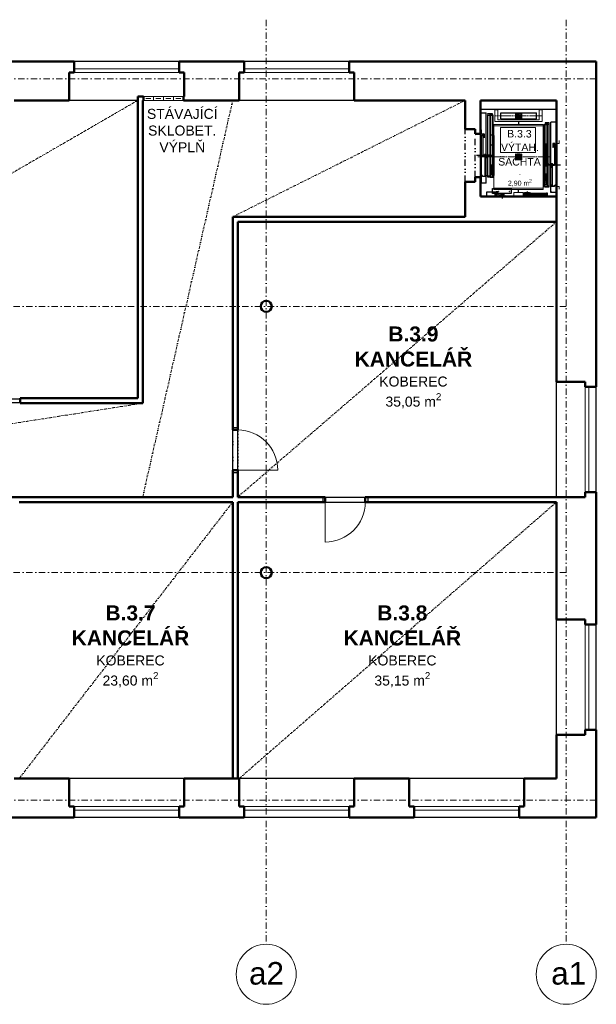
# Model space of a CAD drawing. Header units: millimetres. Extents: x 887082 to 1346431, y -219716 to -98064.
# Tile 27 of 37: x 1161399 to 1172929, y -180008 to -160332. Entities that reach past the tile are written whole.
import ezdxf

# ---------------------------------------------------------------- set-up
doc = ezdxf.new("R2010")
doc.units = ezdxf.units.MM
doc.header["$LTSCALE"] = 10
for name, pattern in [('ACAD_ISO04W100', [30, 24, -3, 0, -3]), ('AXES', [2, 1.25, -0.25, 0.25, -0.25]), ('CHAIN', [0.3543, 0.2362, -0.0295, 0.0591, -0.0295]), ('DASHDOT', [25.4, 12.7, -6.35, 0, -6.35]), ('DIVIDE', [31.75, 12.7, -6.35, 0, -6.35, 0, -6.35]), ('DIVIDE2', [15.875, 6.35, -3.175, 0, -3.175, 0, -3.175]), ('DOT', [6.35, 0, -6.35]), ('STŘEDOVÁ', [50.8, 31.75, -6.35, 6.35, -6.35]), ('STŘEDOVÁX2', [101.6, 63.5, -12.7, 12.7, -12.7]), ('ČÁRKOVANÁ2', [9.525, 6.35, -3.175]), ('ČÁRKOVANÁX2', [38.1, 25.4, -12.7])]:
    doc.linetypes.add(name, pattern=pattern)
for name, color, linetype in [('2', 7, 'Continuous'), ('3', 7, 'Continuous'), ('4', 10, 'Continuous'), ('CKSTENY_NADROVINOU', 7, 'DIVIDE'), ('CKSTENY_PODROVINOU', 7, 'Continuous'), ('NEVID', 6, 'ČÁRKOVANÁ2'), ('NEVID3', 6, 'ČÁRKOVANÁX2'), ('OBRYSY', 7, 'Continuous'), ('Osy', 2, 'ACAD_ISO04W100'), ('OSY2', 2, 'STŘEDOVÁ'), ('OSY3', 2, 'STŘEDOVÁX2'), ('TENKE', 8, 'Continuous'), ('TENKÉ', 8, 'Continuous'), ('TEXT2', 6, 'Continuous'), ('TEXT5', 3, 'Continuous'), ('ZAXE', 6, 'Continuous')]:
    doc.layers.add(name, color=color, linetype=linetype)
for name, color, linetype, lineweight in [('CKDVERE_', 7, 'Continuous', 15), ('CKDVERE_PRAH', 7, 'Continuous', 25), ('CKDVERE_ZARUBNE_LISOVANE', 7, 'Continuous', 25), ('CKOKNA', 1, 'Continuous', 9), ('CKSTENY_OSY', 1, 'DASHDOT', 15), ('CKSTENY_REZ', 6, 'Continuous', 50), ('CKTEXTY_STREDNI', 6, 'Continuous', 50), ('S-GRID-IDEN', 7, 'Continuous', 9), ('TP_podhledy', 1, 'DIVIDE2', 15)]:
    doc.layers.add(name, color=color, linetype=linetype, lineweight=lineweight)
doc.layers.add('CKDVERE_DORAZ', color=7, linetype='DOT', lineweight=25, plot=False)
doc.layers.add('TP_skryté_1', color=21, linetype='Continuous', lineweight=50, plot=False)
doc.styles.add('Arial_1', font='arial.ttf', dxfattribs={"height": 450})
doc.styles.add('TOP_ARIAL_CE', font='arial.ttf', dxfattribs={"height": 100})

msp = doc.modelspace()

# ---------------------------------------------------------------- linework, layer by layer
at = {"color": 252, "lineweight": 5}
for p, q in [((1172134, -162126), (1170614, -162126)), ((1170614, -162126), (1170614, -163866)), ((1172134, -163866), (1172134, -162126)), ((1172184, -162805), (1172134, -162805)), ((1172184, -162805), (1172184, -162749)), ((1172184, -163665), (1172134, -163665)), ((1172184, -163665), (1172184, -163721)), ((1170614, -163866), (1172134, -163866))]:
    msp.add_line(p, q, dxfattribs=at)
at = {"layer": '2', "color": 252}
for p, q in [((1170730, -163045), (1170730, -163045)), ((1172019, -163235), (1172019, -163235))]:
    msp.add_line(p, q, dxfattribs=at)
at = {"layer": '3', "color": 252}
for p, q in [((1170610, -162628), (1170610, -162643)), ((1170611, -162628), (1170611, -162643)), ((1170624, -162625), (1170612, -162625)), ((1170624, -162627), (1170612, -162627)), ((1170612, -162644), (1170651, -162644)), ((1170612, -162645), (1170651, -162645)), ((1170625, -162535), (1170625, -162624)), ((1170625, -162535), (1170626, -162535)), ((1170625, -162645), (1170625, -163445)), ((1170626, -162535), (1170626, -162624)), ((1170647, -162618), (1170647, -162639)), ((1170648, -162622), (1170647, -162622)), ((1170648, -162627), (1170647, -162627)), ((1170648, -162634), (1170647, -162634)), ((1170648, -162639), (1170647, -162639)), ((1170648, -162618), (1170648, -162639)), ((1170650, -162615), (1170682, -162615)), ((1170650, -162616), (1170661, -162616)), ((1170652, -162621), (1170653, -162621)), ((1170652, -162643), (1170652, -162621)), ((1170652, -162626), (1170653, -162626)), ((1170653, -162621), (1170653, -162643)), ((1170657, -162620), (1170657, -163049)), ((1170659, -162620), (1170659, -163049)), ((1170661, -162616), (1170677, -162616)), ((1170677, -162618), (1170661, -162618)), ((1170667, -162616), (1170667, -162615)), ((1170670, -162618), (1170670, -162616)), ((1170672, -162616), (1170672, -162615)), ((1170682, -162616), (1170677, -162616)), ((1170677, -162618), (1170677, -162616)), ((1170684, -162618), (1170684, -162695)), ((1170684, -162690), (1170686, -162690)), ((1170684, -162695), (1170686, -162695)), ((1170686, -162618), (1170686, -162695)), ((1172123, -162725), (1172123, -162814)), ((1172124, -162725), (1172123, -162725)), ((1172124, -162725), (1172124, -162814)), ((1172063, -162808), (1172063, -162885)), ((1172064, -162880), (1172063, -162880)), ((1172064, -162885), (1172063, -162885)), ((1172064, -162808), (1172064, -162885)), ((1172098, -162805), (1172066, -162805)), ((1172066, -162806), (1172071, -162806)), ((1172088, -162806), (1172071, -162806)), ((1172071, -162808), (1172071, -162806)), ((1172071, -162808), (1172088, -162808)), ((1172077, -162806), (1172077, -162805)), ((1172078, -162808), (1172078, -162806)), ((1172082, -162806), (1172082, -162805)), ((1172098, -162806), (1172088, -162806)), ((1172090, -162810), (1172090, -163239)), ((1172091, -162810), (1172091, -163239)), ((1172096, -162811), (1172095, -162811)), ((1172095, -162811), (1172095, -162833)), ((1172096, -162816), (1172095, -162816)), ((1172096, -162833), (1172096, -162811)), ((1172136, -162834), (1172098, -162834)), ((1172136, -162835), (1172098, -162835)), ((1172100, -162808), (1172100, -162829)), ((1172100, -162812), (1172102, -162812)), ((1172100, -162817), (1172102, -162817)), ((1172100, -162824), (1172102, -162824)), ((1172100, -162829), (1172102, -162829)), ((1172102, -162808), (1172102, -162829)), ((1172124, -162835), (1172124, -163635)), ((1172125, -162815), (1172136, -162815)), ((1172125, -162817), (1172136, -162817)), ((1172138, -162818), (1172138, -162833)), ((1172139, -162818), (1172139, -162833)), ((1170661, -163051), (1170693, -163051)), ((1170661, -163053), (1170693, -163053)), ((1170675, -163051), (1170675, -163053)), ((1170680, -163051), (1170680, -163053)), ((1170691, -163026), (1170691, -163046)), ((1170692, -163030), (1170691, -163030)), ((1170692, -163035), (1170691, -163035)), ((1170692, -163041), (1170691, -163041)), ((1170692, -163046), (1170691, -163046)), ((1170692, -163026), (1170692, -163046)), ((1170694, -163022), (1170726, -163022)), ((1170694, -163024), (1170704, -163024)), ((1170697, -163029), (1170695, -163029)), ((1170695, -163049), (1170695, -163029)), ((1170697, -163049), (1170697, -163029)), ((1170701, -163027), (1170701, -163457)), ((1170702, -163027), (1170702, -163457)), ((1170704, -163024), (1170721, -163024)), ((1170721, -163025), (1170704, -163025)), ((1170711, -163024), (1170711, -163022)), ((1170714, -163025), (1170714, -163024)), ((1170716, -163024), (1170716, -163022)), ((1170726, -163024), (1170721, -163024)), ((1170721, -163025), (1170721, -163024)), ((1170728, -163026), (1170728, -163102)), ((1170728, -163097), (1170730, -163097)), ((1170728, -163102), (1170730, -163102)), ((1170730, -163026), (1170730, -163102)), ((1172019, -163216), (1172019, -163292)), ((1172020, -163287), (1172019, -163287)), ((1172020, -163292), (1172019, -163292)), ((1172020, -163216), (1172020, -163292)), ((1172054, -163212), (1172022, -163212)), ((1172022, -163214), (1172028, -163214)), ((1172044, -163214), (1172028, -163214)), ((1172028, -163215), (1172028, -163214)), ((1172028, -163215), (1172044, -163215)), ((1172033, -163214), (1172033, -163212)), ((1172035, -163215), (1172035, -163214)), ((1172038, -163214), (1172038, -163212)), ((1172054, -163214), (1172044, -163214)), ((1172046, -163217), (1172046, -163647)), ((1172048, -163217), (1172048, -163647)), ((1172052, -163219), (1172053, -163219)), ((1172052, -163239), (1172052, -163219)), ((1172053, -163239), (1172053, -163219)), ((1172088, -163241), (1172055, -163241)), ((1172088, -163243), (1172055, -163243)), ((1172056, -163216), (1172056, -163236)), ((1172056, -163220), (1172058, -163220)), ((1172056, -163225), (1172058, -163225)), ((1172056, -163231), (1172058, -163231)), ((1172056, -163236), (1172058, -163236)), ((1172058, -163216), (1172058, -163236)), ((1172068, -163241), (1172068, -163243)), ((1172073, -163241), (1172073, -163243)), ((1170610, -163448), (1170610, -163463)), ((1170611, -163448), (1170611, -163463)), ((1170649, -163445), (1170612, -163445)), ((1170649, -163447), (1170612, -163447)), ((1170612, -163464), (1170624, -163464)), ((1170612, -163465), (1170624, -163465)), ((1170625, -163467), (1170625, -163593)), ((1170626, -163467), (1170626, -163593)), ((1170650, -163463), (1170650, -163448)), ((1170651, -163463), (1170651, -163448)), ((1170727, -163464), (1170653, -163464)), ((1170727, -163466), (1170653, -163466)), ((1170704, -163459), (1170726, -163459)), ((1170704, -163460), (1170726, -163460)), ((1170719, -163479), (1170720, -163478)), ((1170719, -163479), (1170724, -163484)), ((1170720, -163478), (1170725, -163483)), ((1170728, -163457), (1170728, -163436)), ((1170728, -163436), (1170730, -163436)), ((1170728, -163443), (1170730, -163443)), ((1170729, -163481), (1170729, -163467)), ((1170730, -163436), (1170730, -163457)), ((1170730, -163481), (1170730, -163467)), ((1170627, -163594), (1170727, -163594)), ((1170627, -163595), (1170727, -163595)), ((1170724, -163576), (1170719, -163581)), ((1170719, -163581), (1170720, -163582)), ((1170725, -163577), (1170720, -163582)), ((1170729, -163593), (1170729, -163579)), ((1170730, -163593), (1170730, -163579)), ((1172019, -163626), (1172019, -163647)), ((1172020, -163626), (1172019, -163626)), ((1172020, -163633), (1172019, -163633)), ((1172019, -163671), (1172019, -163657)), ((1172020, -163647), (1172020, -163626)), ((1172020, -163671), (1172020, -163657)), ((1172021, -163654), (1172096, -163654)), ((1172021, -163656), (1172096, -163656)), ((1172044, -163649), (1172022, -163649)), ((1172044, -163650), (1172022, -163650)), ((1172029, -163668), (1172024, -163673)), ((1172029, -163669), (1172025, -163674)), ((1172029, -163669), (1172029, -163668)), ((1172097, -163653), (1172097, -163638)), ((1172098, -163653), (1172098, -163638)), ((1172100, -163635), (1172136, -163635)), ((1172100, -163637), (1172136, -163637)), ((1172123, -163657), (1172123, -163783)), ((1172124, -163657), (1172124, -163783)), ((1172136, -163654), (1172125, -163654)), ((1172136, -163655), (1172125, -163655)), ((1172138, -163638), (1172138, -163653)), ((1172139, -163638), (1172139, -163653)), ((1172019, -163783), (1172019, -163769)), ((1172020, -163783), (1172020, -163769)), ((1172121, -163784), (1172021, -163784)), ((1172121, -163785), (1172021, -163785)), ((1172024, -163767), (1172029, -163772)), ((1172025, -163766), (1172029, -163771)), ((1172029, -163771), (1172029, -163772))]:
    msp.add_line(p, q, dxfattribs=at)
for centre, radius, start, end in [((1170612, -162628), 2.5, 90, 180), ((1170612, -162643), 2.5, 180, 270), ((1170612, -162628), 1.3, 90, 180), ((1170612, -162643), 1.3, 180, 270), ((1170624, -162624), 2.5, 270, 0), ((1170624, -162624), 1.3, 270, 0), ((1170650, -162618), 3.5, 90, 180), ((1170650, -162618), 2, 90, 180), ((1170651, -162643), 2.5, 270, 0), ((1170651, -162643), 1.3, 270, 0), ((1170661, -162620), 3.5, 90, 180), ((1170661, -162620), 2, 90, 180), ((1170682, -162618), 3.5, 0, 90), ((1170682, -162618), 2, 0, 90), ((1172066, -162808), 3.5, 90, 180), ((1172066, -162808), 2, 90, 180), ((1172088, -162810), 3.5, 0, 90), ((1172088, -162810), 2, 0, 90), ((1172098, -162833), 2.5, 180, 270), ((1172098, -162833), 1.3, 180, 270), ((1172098, -162808), 3.5, 0, 90), ((1172098, -162808), 2, 0, 90), ((1172125, -162814), 2.5, 180, 270), ((1172125, -162814), 1.3, 180, 270), ((1172136, -162818), 2.5, 0, 90), ((1172136, -162818), 1.3, 0, 90), ((1172136, -162833), 2.5, 270, 0), ((1172136, -162833), 1.3, 270, 0), ((1170661, -163049), 3.5, 180, 270), ((1170661, -163049), 2, 180, 270), ((1170694, -163026), 3.5, 90, 180), ((1170694, -163026), 2, 90, 180), ((1170693, -163049), 3.5, 270, 0), ((1170693, -163049), 2, 270, 0), ((1170704, -163027), 3.5, 90, 180), ((1170704, -163027), 2, 90, 180), ((1170726, -163026), 3.5, 0, 90), ((1170726, -163026), 2, 0, 90), ((1172022, -163216), 3.5, 90, 180), ((1172022, -163216), 2, 90, 180), ((1172044, -163217), 3.5, 0, 90), ((1172044, -163217), 2, 0, 90), ((1172055, -163239), 3.5, 180, 270), ((1172055, -163239), 2, 180, 270), ((1172054, -163216), 3.5, 0, 90), ((1172054, -163216), 2, 0, 90), ((1172088, -163239), 3.5, 270, 0), ((1172088, -163239), 2, 270, 0), ((1170612, -163448), 2.5, 90, 180), ((1170612, -163463), 2.5, 180, 270), ((1170612, -163448), 1.3, 90, 180), ((1170612, -163463), 1.3, 180, 270), ((1170624, -163467), 2.5, 0, 90), ((1170624, -163467), 1.3, 0, 90), ((1170649, -163448), 2.5, 0, 90), ((1170649, -163448), 1.3, 0, 90), ((1170653, -163463), 2.5, 180, 270), ((1170653, -163463), 1.3, 180, 270), ((1170704, -163457), 3.5, 180, 270), ((1170704, -163457), 2, 180, 270), ((1170710, -163467), 8.67, 129.6158, 162.0638), ((1170710, -163467), 8.67, 17.9362, 50.3066), ((1170726, -163481), 3.5, 225, 0), ((1170726, -163481), 2.3, 225, 0), ((1170726, -163457), 3.5, 270, 0), ((1170726, -163457), 2, 270, 0), ((1170727, -163467), 2.5, 0, 90), ((1170727, -163467), 1.3, 0, 90), ((1170627, -163593), 2.5, 180, 270), ((1170627, -163593), 1.3, 180, 270), ((1170726, -163579), 3.5, 0, 135), ((1170726, -163579), 2.3, 0, 135), ((1170727, -163593), 2.5, 270, 0), ((1170727, -163593), 1.3, 270, 0), ((1172022, -163647), 3.5, 180, 270), ((1172021, -163657), 2.5, 90, 180), ((1172022, -163671), 3.5, 180, 315), ((1172022, -163647), 2, 180, 270), ((1172021, -163657), 1.3, 90, 180), ((1172022, -163671), 2.3, 180, 315), ((1172039, -163657), 8.67, 129.6934, 162.0638), ((1172044, -163647), 3.5, 270, 0), ((1172044, -163647), 2, 270, 0), ((1172039, -163657), 8.67, 17.9362, 50.3842), ((1172096, -163653), 2.5, 270, 0), ((1172096, -163653), 1.3, 270, 0), ((1172100, -163638), 2.5, 90, 180), ((1172100, -163638), 1.3, 90, 180), ((1172125, -163657), 2.5, 90, 180), ((1172125, -163657), 1.3, 90, 180), ((1172136, -163638), 2.5, 0, 90), ((1172136, -163638), 1.3, 0, 90), ((1172136, -163653), 2.5, 270, 0), ((1172136, -163653), 1.3, 270, 0), ((1172022, -163769), 3.5, 45, 180), ((1172021, -163783), 2.5, 180, 270), ((1172022, -163769), 2.3, 45, 180), ((1172021, -163783), 1.3, 180, 270), ((1172121, -163783), 2.5, 270, 0), ((1172121, -163783), 1.3, 270, 0)]:
    msp.add_arc(centre, radius, start, end, dxfattribs=at)
at = {"layer": '4', "color": 252}
for p, q in [((1170625, -162190), (1170730, -162190)), ((1170625, -162535), (1170625, -162190)), ((1170730, -163579), (1170730, -162190)), ((1172124, -162380), (1172019, -162380)), ((1172019, -163769), (1172019, -162380)), ((1172124, -162725), (1172124, -162380))]:
    msp.add_line(p, q, dxfattribs=at)
at = {"layer": 'CKDVERE_', "color": 252}
for p, q in [((1165759, -169331), (1166559, -169331)), ((1167509, -169971), (1167509, -170771))]:
    msp.add_line(p, q, dxfattribs=at)
for centre, start, end in [((1165759, -169331), 0, 90), ((1167509, -169971), 270, 0)]:
    msp.add_arc(centre, 800, start, end, dxfattribs=at)
at = {"layer": 'CKDVERE_DORAZ', "color": 252}
for p, q in [((1165759, -169381), (1165759, -168481)), ((1167459, -169971), (1168359, -169971))]:
    msp.add_line(p, q, dxfattribs=at)
at = {"layer": 'CKDVERE_PRAH', "color": 252}
for p, q in [((1165659, -169331), (1165659, -168531)), ((1165759, -169331), (1165759, -168531)), ((1167509, -169871), (1168309, -169871)), ((1167509, -169971), (1168309, -169971))]:
    msp.add_line(p, q, dxfattribs=at)
at = {"layer": 'CKDVERE_ZARUBNE_LISOVANE', "color": 252}
for p, q in [((1165659, -168531), (1165659, -168481)), ((1165659, -168481), (1165759, -168481)), ((1165759, -168531), (1165659, -168531)), ((1165759, -168481), (1165759, -168531)), ((1165759, -169331), (1165659, -169331)), ((1165659, -169331), (1165659, -169381)), ((1165659, -169381), (1165759, -169381)), ((1165759, -169381), (1165759, -169331)), ((1167509, -169871), (1167459, -169871)), ((1167459, -169871), (1167459, -169971)), ((1167459, -169971), (1167509, -169971)), ((1167509, -169971), (1167509, -169871)), ((1168309, -169971), (1168309, -169871)), ((1168309, -169871), (1168359, -169871)), ((1168359, -169971), (1168309, -169971)), ((1168359, -169871), (1168359, -169971))]:
    msp.add_line(p, q, dxfattribs=at)
at = {"layer": 'CKOKNA', "color": 252}
for p, q in [((1164589, -161311), (1162489, -161311)), ((1167989, -161311), (1165889, -161311)), ((1164589, -161386), (1162489, -161386)), ((1167989, -161386), (1165889, -161386)), ((1163924, -161906), (1164024, -161906)), ((1164124, -161906), (1164224, -161906)), ((1164324, -161906), (1164424, -161906)), ((1164524, -161906), (1164624, -161906)), ((1172704, -169771), (1172704, -167671)), ((1172779, -169771), (1172779, -167671)), ((1172704, -174521), (1172704, -172421)), ((1172779, -174521), (1172779, -172421)), ((1164589, -176056), (1162489, -176056)), ((1167989, -176056), (1165889, -176056)), ((1171389, -176056), (1169289, -176056)), ((1164589, -176131), (1162489, -176131)), ((1167989, -176131), (1165889, -176131)), ((1171389, -176131), (1169289, -176131))]:
    msp.add_line(p, q, dxfattribs=at)
for points in [[(1163874, -161946), (1164074, -161946), (1164074, -161866), (1163874, -161866)], [(1164074, -161946), (1164274, -161946), (1164274, -161866), (1164074, -161866)], [(1164274, -161946), (1164474, -161946), (1164474, -161866), (1164274, -161866)], [(1164474, -161946), (1164674, -161946), (1164674, -161866), (1164474, -161866)]]:
    msp.add_lwpolyline(points, close=True, dxfattribs=at)
at = {"layer": 'CKSTENY_NADROVINOU', "color": 252}
for p, q in [((1170304, -163571), (1170304, -162521)), ((1170504, -163476), (1170504, -162616)), ((1165659, -169331), (1165659, -168531)), ((1165759, -169331), (1165759, -168531)), ((1167509, -169871), (1168309, -169871)), ((1167509, -169971), (1168309, -169971))]:
    msp.add_line(p, q, dxfattribs=at)
at = {"layer": 'CKSTENY_OSY', "color": 252, "lineweight": 5}
for p, q in [((1166329, -160332), (1166329, -178808)), ((1172329, -160332), (1172329, -178808)), ((1172929, -161511), (1143062, -161511)), ((1172329, -166061), (1143062, -166061)), ((1172329, -171381), (1143062, -171381)), ((1172929, -175931), (1143062, -175931))]:
    msp.add_line(p, q, dxfattribs=at)
at = {"layer": 'CKSTENY_PODROVINOU', "color": 252}
for p, q in [((1164589, -161166), (1162489, -161166)), ((1167989, -161166), (1165889, -161166)), ((1163759, -161946), (1162389, -161946)), ((1168089, -161946), (1165789, -161946)), ((1172134, -162126), (1170614, -162126)), ((1170614, -163476), (1170614, -162616)), ((1172134, -169871), (1172134, -167571)), ((1172924, -169771), (1172924, -167671)), ((1159509, -167909), (1161409, -167909)), ((1159509, -167984), (1161409, -167984)), ((1172134, -174621), (1172134, -172321)), ((1172924, -174521), (1172924, -172421)), ((1164689, -175496), (1162389, -175496)), ((1168089, -175496), (1165789, -175496)), ((1171489, -175496), (1169189, -175496)), ((1164589, -176276), (1162489, -176276)), ((1167989, -176276), (1165889, -176276)), ((1171389, -176276), (1169289, -176276))]:
    msp.add_line(p, q, dxfattribs=at)
at = {"layer": 'CKSTENY_REZ', "color": 252}
for p, q in [((1162489, -161166), (1161189, -161166)), ((1162489, -161386), (1162489, -161166)), ((1165889, -161166), (1164589, -161166)), ((1164589, -161386), (1164589, -161166)), ((1165889, -161386), (1165889, -161166)), ((1172924, -161166), (1167989, -161166)), ((1167989, -161386), (1167989, -161166)), ((1172924, -167671), (1172924, -161166)), ((1162389, -161946), (1162389, -161386)), ((1162389, -161386), (1162489, -161386)), ((1164689, -161386), (1164589, -161386)), ((1164689, -161866), (1164689, -161386)), ((1165789, -161946), (1165789, -161386)), ((1165789, -161386), (1165889, -161386)), ((1168089, -161386), (1167989, -161386)), ((1168089, -161946), (1168089, -161386)), ((1163759, -167896), (1163759, -161866)), ((1163759, -161866), (1163874, -161866)), ((1163874, -161946), (1163874, -161866)), ((1164674, -161866), (1164689, -161866)), ((1164674, -161866), (1164674, -161946)), ((1162389, -161946), (1161289, -161946)), ((1163859, -167996), (1163859, -161946)), ((1163874, -161946), (1163859, -161946)), ((1165789, -161946), (1164674, -161946)), ((1170304, -161946), (1168089, -161946)), ((1170304, -161946), (1170304, -162521)), ((1170614, -162616), (1170614, -161946)), ((1170614, -161946), (1172134, -161946)), ((1172134, -163866), (1172134, -161946)), ((1170304, -162521), (1170504, -162521)), ((1170504, -162521), (1170504, -162616)), ((1170504, -162616), (1170614, -162616)), ((1170504, -163476), (1170614, -163476)), ((1170504, -163571), (1170504, -163476)), ((1170614, -163476), (1170614, -163866)), ((1170304, -163571), (1170504, -163571)), ((1170304, -163571), (1170304, -164271)), ((1170614, -163866), (1172134, -163866)), ((1172134, -163866), (1172134, -167571)), ((1170304, -164271), (1165659, -164271)), ((1165659, -168531), (1165659, -164271)), ((1170304, -164371), (1165759, -164371)), ((1165759, -168531), (1165759, -164371)), ((1170304, -164371), (1172134, -164371)), ((1172134, -167571), (1172704, -167571)), ((1172704, -167571), (1172704, -167671)), ((1172704, -167671), (1172924, -167671)), ((1163759, -167896), (1161409, -167896)), ((1161409, -167896), (1161409, -167996)), ((1163859, -167996), (1161409, -167996)), ((1165759, -168531), (1165659, -168531)), ((1165659, -169871), (1165659, -169331)), ((1165759, -169331), (1165659, -169331)), ((1165759, -169871), (1165759, -169331)), ((1172704, -169771), (1172924, -169771)), ((1172704, -169871), (1172704, -169771)), ((1172924, -172421), (1172924, -169771)), ((1165659, -169871), (1159539, -169871)), ((1161389, -169971), (1165659, -169971)), ((1165659, -175496), (1165659, -169971)), ((1167509, -169871), (1165759, -169871)), ((1165759, -175496), (1165759, -169971)), ((1167509, -169971), (1165759, -169971)), ((1167509, -169971), (1167509, -169871)), ((1168309, -169971), (1168309, -169871)), ((1172134, -169871), (1168309, -169871)), ((1172134, -169971), (1168309, -169971)), ((1172134, -169871), (1172704, -169871)), ((1172134, -169971), (1172134, -172321)), ((1172134, -172321), (1172704, -172321)), ((1172704, -172321), (1172704, -172421)), ((1172704, -172421), (1172924, -172421)), ((1172704, -174521), (1172924, -174521)), ((1172704, -174621), (1172704, -174521)), ((1172924, -176276), (1172924, -174521)), ((1172134, -174621), (1172704, -174621)), ((1172134, -174621), (1172134, -175496)), ((1161289, -175496), (1162389, -175496)), ((1162389, -175496), (1162389, -176056)), ((1164689, -175496), (1165789, -175496)), ((1164689, -175496), (1164689, -176056)), ((1165789, -175496), (1165789, -176056)), ((1168089, -175496), (1169189, -175496)), ((1168089, -175496), (1168089, -176056)), ((1169189, -175496), (1169189, -176056)), ((1171489, -175496), (1172134, -175496)), ((1171489, -175496), (1171489, -176056)), ((1162389, -176056), (1162489, -176056)), ((1162489, -176056), (1162489, -176276)), ((1164589, -176056), (1164589, -176276)), ((1164689, -176056), (1164589, -176056)), ((1165789, -176056), (1165889, -176056)), ((1165889, -176056), (1165889, -176276)), ((1167989, -176056), (1167989, -176276)), ((1168089, -176056), (1167989, -176056)), ((1169189, -176056), (1169289, -176056)), ((1169289, -176056), (1169289, -176276)), ((1171389, -176056), (1171389, -176276)), ((1171489, -176056), (1171389, -176056)), ((1162489, -176276), (1161189, -176276)), ((1165889, -176276), (1164589, -176276)), ((1169289, -176276), (1167989, -176276)), ((1172924, -176276), (1171389, -176276))]:
    msp.add_line(p, q, dxfattribs=at)
for centre in [(1166329, -166061), (1166329, -171381)]:
    msp.add_circle(centre, 110, dxfattribs=at)
at = {"layer": 'NEVID', "color": 252}
for p, q in [((1170761, -162228), (1170761, -162206)), ((1170761, -162206), (1170800, -162206)), ((1170800, -162206), (1170800, -162230)), ((1170805, -162228), (1170805, -162206)), ((1170805, -162206), (1170844, -162206)), ((1170844, -162206), (1170844, -162230)), ((1171943, -162396), (1171904, -162396)), ((1171904, -162396), (1171904, -162420)), ((1171943, -162418), (1171943, -162396)), ((1171987, -162396), (1171948, -162396)), ((1171948, -162396), (1171948, -162420)), ((1171987, -162418), (1171987, -162396)), ((1170904, -163866), (1170904, -163811)), ((1170904, -163811), (1170984, -163811)), ((1170904, -163866), (1170984, -163866)), ((1170924, -163766), (1170964, -163766)), ((1170924, -163776), (1170924, -163766)), ((1170924, -163776), (1170964, -163776)), ((1170929, -163811), (1170929, -163776)), ((1170959, -163811), (1170959, -163776)), ((1170964, -163776), (1170964, -163766)), ((1170984, -163866), (1170984, -163811))]:
    msp.add_line(p, q, dxfattribs=at)
at = {"layer": 'NEVID3', "color": 252}
for p, q in [((1170916, -163776), (1170736, -163776)), ((1170736, -163776), (1170736, -163866)), ((1170916, -163866), (1170736, -163866)), ((1170916, -163776), (1170916, -163866))]:
    msp.add_line(p, q, dxfattribs=at)
at = {"layer": 'OBRYSY', "color": 252, "lineweight": 5}
for p, q in [((1170899, -162366), (1170899, -162126)), ((1170959, -162336), (1170959, -162126)), ((1171789, -162336), (1171789, -162126)), ((1171849, -162366), (1171849, -162126)), ((1172134, -162636), (1172134, -162126)), ((1170899, -162136), (1170959, -162136)), ((1171789, -162136), (1171849, -162136)), ((1170879, -162450), (1170879, -162425)), ((1170879, -162425), (1170879, -163725)), ((1171869, -162425), (1170879, -162425)), ((1171869, -162450), (1170879, -162450)), ((1170899, -162366), (1171849, -162366)), ((1170959, -162336), (1171789, -162336)), ((1171869, -162450), (1171869, -162425)), ((1171869, -163700), (1171869, -162450)), ((1172134, -163636), (1172134, -162786)), ((1170879, -163700), (1171869, -163700)), ((1171869, -163700), (1171869, -163725)), ((1170879, -163725), (1171869, -163725)), ((1171279, -163784), (1171280, -163866)), ((1171279, -163784), (1171469, -163784)), ((1171469, -163784), (1171470, -163866)), ((1172134, -163866), (1172134, -163736))]:
    msp.add_line(p, q, dxfattribs=at)
at = {"layer": 'OBRYSY', "color": 252}
for p, q in [((1170761, -163480), (1170761, -162239)), ((1170761, -162239), (1170849, -162239)), ((1170800, -162239), (1170800, -163480)), ((1170849, -162239), (1170849, -163480)), ((1171017, -162191), (1171731, -162191)), ((1171017, -162311), (1171017, -162191)), ((1171017, -162311), (1171731, -162311)), ((1171317, -162305), (1171317, -162198)), ((1171320, -162196), (1171318, -162196)), ((1171320, -162306), (1171318, -162306)), ((1171322, -162198), (1171322, -162305)), ((1171372, -162205), (1171372, -162198)), ((1171372, -162305), (1171372, -162198)), ((1171375, -162196), (1171373, -162196)), ((1171375, -162196), (1171373, -162196)), ((1171375, -162306), (1171373, -162306)), ((1171375, -162306), (1171373, -162306)), ((1171377, -162198), (1171377, -162205)), ((1171377, -162198), (1171377, -162305)), ((1171427, -162305), (1171427, -162198)), ((1171430, -162196), (1171428, -162196)), ((1171430, -162306), (1171428, -162306)), ((1171432, -162198), (1171432, -162305)), ((1171731, -162311), (1171731, -162191)), ((1171987, -162429), (1171899, -162429)), ((1171899, -162429), (1171899, -163670)), ((1171948, -162429), (1171948, -163670)), ((1171987, -163670), (1171987, -162429)), ((1170805, -163060), (1170805, -162630)), ((1170805, -162630), (1170844, -162630)), ((1170844, -162630), (1170844, -163060)), ((1170849, -162645), (1170879, -162645)), ((1170879, -162645), (1170879, -163445)), ((1171899, -162835), (1171869, -162835)), ((1171869, -162835), (1171869, -163635)), ((1171904, -162820), (1171904, -163250)), ((1171943, -162820), (1171904, -162820)), ((1171943, -163250), (1171943, -162820)), ((1170761, -163460), (1170761, -163030)), ((1170761, -163030), (1170800, -163030)), ((1170800, -163030), (1170800, -163460)), ((1170844, -163060), (1170805, -163060)), ((1171317, -163129), (1171317, -163022)), ((1171320, -163020), (1171318, -163020)), ((1171322, -163022), (1171322, -163129)), ((1171372, -163029), (1171372, -163022)), ((1171372, -163129), (1171372, -163022)), ((1171375, -163020), (1171373, -163020)), ((1171375, -163020), (1171373, -163020)), ((1171377, -163022), (1171377, -163029)), ((1171377, -163022), (1171377, -163129)), ((1171427, -163129), (1171427, -163022)), ((1171430, -163020), (1171428, -163020)), ((1171432, -163022), (1171432, -163129)), ((1171320, -163130), (1171318, -163130)), ((1171375, -163130), (1171373, -163130)), ((1171375, -163130), (1171373, -163130)), ((1171430, -163130), (1171428, -163130)), ((1171904, -163250), (1171943, -163250)), ((1171948, -163220), (1171948, -163650)), ((1171987, -163220), (1171948, -163220)), ((1171987, -163650), (1171987, -163220)), ((1170800, -163460), (1170761, -163460)), ((1170849, -163480), (1170761, -163480)), ((1170879, -163445), (1170849, -163445)), ((1171869, -163635), (1171899, -163635)), ((1171899, -163670), (1171987, -163670)), ((1171948, -163650), (1171987, -163650)), ((1171018, -163854), (1170995, -163846)), ((1171028, -163839), (1171011, -163821)), ((1171040, -163831), (1171032, -163808)), ((1171065, -163831), (1171073, -163807)), ((1171078, -163838), (1171094, -163818)), ((1171088, -163852), (1171111, -163843)), ((1171491, -163866), (1171491, -163786)), ((1171491, -163786), (1171591, -163786)), ((1171491, -163806), (1171591, -163806)), ((1171491, -163826), (1171591, -163826)), ((1171491, -163846), (1171591, -163846)), ((1171591, -163866), (1171591, -163786)), ((1171602, -163856), (1171602, -163796)), ((1171622, -163796), (1171602, -163796)), ((1171622, -163856), (1171602, -163856)), ((1171622, -163856), (1171622, -163796)), ((1171932, -163812), (1171622, -163812)), ((1171932, -163840), (1171622, -163840)), ((1171932, -163856), (1171932, -163796)), ((1171952, -163796), (1171932, -163796)), ((1171952, -163856), (1171932, -163856)), ((1171952, -163856), (1171952, -163796))]:
    msp.add_line(p, q, dxfattribs=at)
for centre, radius, start, end in [((1171318, -162198), 1.5, 90, 180), ((1171318, -162305), 1.5, 180, 270), ((1171320, -162198), 1.5, 0, 90), ((1171320, -162305), 1.5, 270, 0), ((1171323, -162200), 1.5, 180, 272.9835), ((1171323, -162303), 1.5, 87.0165, 180), ((1171347, -162650), 450, 87.0165, 92.9835), ((1171347, -161852), 450, 267.0165, 272.9835), ((1171370, -162200), 1.5, 267.0165, 0), ((1171370, -162200), 1.5, 267.0165, 0), ((1171370, -162303), 1.5, 0, 92.9835), ((1171370, -162303), 1.5, 0, 92.9835), ((1171373, -162198), 1.5, 90, 180), ((1171373, -162198), 1.5, 90, 180), ((1171373, -162305), 1.5, 180, 270), ((1171373, -162305), 1.5, 180, 270), ((1171375, -162198), 1.5, 0, 90), ((1171375, -162198), 1.5, 0, 90), ((1171375, -162305), 1.5, 270, 0), ((1171375, -162305), 1.5, 270, 0), ((1171378, -162200), 1.5, 180, 272.9835), ((1171378, -162200), 1.5, 180, 272.9835), ((1171378, -162303), 1.5, 87.0165, 180), ((1171378, -162303), 1.5, 87.0165, 180), ((1171402, -162650), 450, 87.0165, 92.9835), ((1171402, -161852), 450, 267.0165, 272.9835), ((1171425, -162200), 1.5, 267.0165, 0), ((1171425, -162303), 1.5, 0, 92.9835), ((1171428, -162198), 1.5, 90, 180), ((1171428, -162305), 1.5, 180, 270), ((1171430, -162198), 1.5, 0, 90), ((1171430, -162305), 1.5, 270, 0), ((1171318, -163022), 1.5, 90, 180), ((1171320, -163022), 1.5, 0, 90), ((1171323, -163024), 1.5, 180, 272.9835), ((1171347, -163474), 450, 87.0165, 92.9835), ((1171370, -163024), 1.5, 267.0165, 0), ((1171370, -163024), 1.5, 267.0165, 0), ((1171373, -163022), 1.5, 90, 180), ((1171373, -163022), 1.5, 90, 180), ((1171375, -163022), 1.5, 0, 90), ((1171375, -163022), 1.5, 0, 90), ((1171378, -163024), 1.5, 180, 272.9835), ((1171378, -163024), 1.5, 180, 272.9835), ((1171402, -163474), 450, 87.0165, 92.9835), ((1171425, -163024), 1.5, 267.0165, 0), ((1171428, -163022), 1.5, 90, 180), ((1171430, -163022), 1.5, 0, 90), ((1171318, -163129), 1.5, 180, 270), ((1171320, -163129), 1.5, 270, 0), ((1171323, -163127), 1.5, 87.0165, 180), ((1171347, -162676), 450, 267.0165, 272.9835), ((1171370, -163127), 1.5, 0, 92.9835), ((1171370, -163127), 1.5, 0, 92.9835), ((1171373, -163129), 1.5, 180, 270), ((1171373, -163129), 1.5, 180, 270), ((1171375, -163129), 1.5, 270, 0), ((1171375, -163129), 1.5, 270, 0), ((1171378, -163127), 1.5, 87.0165, 180), ((1171378, -163127), 1.5, 87.0165, 180), ((1171402, -162676), 450, 267.0165, 272.9835), ((1171425, -163127), 1.5, 0, 92.9835), ((1171428, -163129), 1.5, 180, 270), ((1171430, -163129), 1.5, 270, 0), ((1171054, -163866), 37.5, 0, 180)]:
    msp.add_arc(centre, radius, start, end, dxfattribs=at)
for points in [[(1170959, -162229), (1170964, -162229), (1170959, -162274), (1170964, -162274)], [(1170964, -162254), (1170964, -162249), (1171004, -162254), (1171004, -162249)], [(1171784, -162254), (1171784, -162249), (1171744, -162254), (1171744, -162249)], [(1171789, -162229), (1171784, -162229), (1171789, -162274), (1171784, -162274)], [(1171342, -162366), (1171342, -162374), (1171407, -162366), (1171407, -162374)], [(1171378, -162374), (1171370, -162374), (1171378, -162420), (1171370, -162420)], [(1171342, -163784), (1171342, -163776), (1171407, -163784), (1171407, -163776)], [(1171378, -163776), (1171370, -163776), (1171378, -163730), (1171370, -163730)]]:
    msp.add_trace(points, dxfattribs=at)
at = {"layer": 'Osy', "color": 252, "lineweight": 5}
for p, q in [((1171833, -162251), (1170911, -162251)), ((1170558, -163075), (1172050, -163075))]:
    msp.add_line(p, q, dxfattribs=at)
at = {"layer": 'Osy', "color": 252, "linetype": 'CHAIN', "ltscale": 26.813435}
for p, q in [((1171444, -162251), (1171305, -162251)), ((1171347, -162185), (1171347, -162317)), ((1171374, -162185), (1171374, -162317)), ((1171402, -162317), (1171402, -162185)), ((1171444, -163075), (1171305, -163075)), ((1171347, -163009), (1171347, -163141)), ((1171374, -163009), (1171374, -163141)), ((1171402, -163141), (1171402, -163009))]:
    msp.add_line(p, q, dxfattribs=at)
at = {"layer": 'Osy', "color": 252}
for p, q in [((1170602, -163045), (1170879, -163045)), ((1170614, -163035), (1170614, -163056)), ((1170839, -163434), (1170839, -163224)), ((1172147, -163235), (1171869, -163235)), ((1172134, -163225), (1172134, -163246)), ((1170804, -163389), (1170874, -163389)), ((1171909, -163624), (1171909, -163414)), ((1171944, -163579), (1171874, -163579)), ((1170967, -163764), (1170974, -163764)), ((1170970, -163768), (1170970, -163761)), ((1171058, -163866), (1171048, -163866)), ((1171054, -163902), (1171054, -163790)), ((1171191, -163764), (1171198, -163764)), ((1171194, -163768), (1171194, -163761)), ((1171547, -163866), (1171535, -163866)), ((1171541, -163860), (1171541, -163872)), ((1171777, -163879), (1171777, -163790))]:
    msp.add_line(p, q, dxfattribs=at)
at = {"layer": 'OSY2', "color": 252, "lineweight": 5}
msp.add_line((1171793, -162251), (1171732, -162251), dxfattribs=at)
at = {"layer": 'OSY2', "color": 252}
for p, q in [((1171374, -162360), (1171374, -162429)), ((1171374, -163791), (1171374, -163722))]:
    msp.add_line(p, q, dxfattribs=at)
at = {"layer": 'OSY3', "color": 252}
msp.add_line((1170944, -163875), (1170944, -163762), dxfattribs=at)
at = {"layer": 'S-GRID-IDEN', "color": 252}
for centre in [(1166329, -179408), (1172329, -179408)]:
    msp.add_circle(centre, 600, dxfattribs=at)
at = {"layer": 'TENKE', "color": 252, "lineweight": 5}
for p, q in [((1171016, -162487), (1171716, -162487)), ((1171016, -162987), (1171016, -162487)), ((1171716, -162487), (1171716, -162987)), ((1171716, -162987), (1171016, -162987))]:
    msp.add_line(p, q, dxfattribs=at)
at = {"layer": 'TENKÉ', "color": 252}
for p, q in [((1170870, -162238), (1170808, -162238)), ((1170808, -162238), (1170808, -163480)), ((1170870, -163480), (1170870, -162238)), ((1171878, -162428), (1171940, -162428)), ((1171878, -163670), (1171878, -162428)), ((1171940, -162428), (1171940, -163670)), ((1170800, -162830), (1170861, -162830)), ((1170861, -162830), (1170861, -163045)), ((1170861, -163045), (1170800, -163045)), ((1171948, -163020), (1171887, -163020)), ((1171887, -163020), (1171887, -163235)), ((1171887, -163235), (1171948, -163235)), ((1170808, -163480), (1170870, -163480)), ((1171940, -163670), (1171878, -163670))]:
    msp.add_line(p, q, dxfattribs=at)
for points in [[(1170859, -163349), (1170819, -163349), (1170819, -163229), (1170859, -163229), (1170859, -163349), (1170869, -163349), (1170869, -163429), (1170809, -163429), (1170809, -163349), (1170819, -163349)], [(1171889, -163539), (1171929, -163539), (1171929, -163419), (1171889, -163419), (1171889, -163539), (1171879, -163539), (1171879, -163619), (1171939, -163619), (1171939, -163539), (1171929, -163539)]]:
    msp.add_lwpolyline(points, dxfattribs=at)
at = {"layer": 'TEXT2', "color": 252}
for p, q in [((1170855, -163807), (1170855, -163704)), ((1170855, -163704), (1171225, -163704)), ((1171225, -163704), (1171225, -163807)), ((1171225, -163807), (1170855, -163807))]:
    msp.add_line(p, q, dxfattribs=at)
for centre in [(1170970, -163764), (1171194, -163764)]:
    msp.add_circle(centre, 3.2, dxfattribs=at)
at = {"layer": 'TEXT5', "color": 252}
for p, q in [((1171552, -163851), (1171552, -163768)), ((1171554, -163768), (1171552, -163768)), ((1171602, -163801), (1171552, -163801)), ((1171602, -163851), (1171552, -163851)), ((1171554, -163801), (1171554, -163768)), ((1171927, -163807), (1171627, -163807)), ((1171627, -163812), (1171627, -163807)), ((1171927, -163810), (1171627, -163810)), ((1171627, -163866), (1171627, -163840)), ((1171927, -163863), (1171627, -163863)), ((1171927, -163866), (1171627, -163866)), ((1171927, -163812), (1171927, -163807)), ((1171927, -163866), (1171927, -163840))]:
    msp.add_line(p, q, dxfattribs=at)
at = {"layer": 'TP_podhledy', "color": 252}
for p, q in [((1153454, -167896), (1163759, -161946)), ((1163859, -169871), (1165659, -161946)), ((1165659, -164271), (1170304, -161946)), ((1165759, -169871), (1172134, -164371)), ((1151859, -169871), (1163859, -167996)), ((1161389, -175496), (1165659, -169971)), ((1165789, -175496), (1172134, -169971))]:
    msp.add_line(p, q, dxfattribs=at)
at = {"layer": 'ZAXE', "color": 252, "linetype": 'AXES', "ltscale": 70}
for p, q in [((1170834, -163045), (1170535, -163045)), ((1171914, -163235), (1172214, -163235))]:
    msp.add_line(p, q, dxfattribs=at)

# ---------------------------------------------------------------- texts
at = {"layer": 'CKTEXTY_STREDNI', "color": 252, "style": 'TOP_ARIAL_CE'}
for s, height, p in [('B.3.3', 150, (1171147, -162686)), ('VÝTAH.', 150, (1171024, -162956)), ('ŠACHTA', 150, (1170968, -163246)), ('-', 100, (1171378, -163465)), ('2,90 m', 100, (1171162, -163649)), ('2', 70, (1171586, -163587))]:
    msp.add_text(s, height=height, rotation=0, dxfattribs=at).set_placement(p)
at = {"layer": 'CKTEXTY_STREDNI', "color": 252, "char_height": 300, "width": 5113.54, "attachment_point": 5, "rotation": 0, "style": 'TOP_ARIAL_CE'}
for s, insert in [('\\A1;{\\fArial|b1|i0|c238|p34;B.3.9\\PKANCELÁŘ \\P\\fArial|b0|i0|c238|p34;\\H0.6667x;KOBEREC\\P35,05 m\\H0.7x;\\S2^ ;}', (1169272, -167282)), ('\\A1;{\\fArial|b1|i0|c238|p34;B.3.7\\PKANCELÁŘ \\P\\fArial|b0|i0|c238|p34;\\H0.6667x;KOBEREC\\P23,60 m\\H0.7x;\\S2^ ;}', (1163615, -172856)), ('\\A1;{\\fArial|b1|i0|c238|p34;B.3.8\\PKANCELÁŘ \\P\\fArial|b0|i0|c238|p34;\\H0.6667x;KOBEREC\\P35,15 m\\H0.7x;\\S2^ ;}', (1169051, -172856))]:
    msp.add_mtext(s, dxfattribs=dict(at, insert=insert))
at = {"layer": 'S-GRID-IDEN', "color": 252, "linetype": 'Continuous', "style": 'Arial_1'}
for s, p in [('a2', (1165986, -179614)), ('a1', (1172027, -179614))]:
    msp.add_text(s, height=450, dxfattribs=at).set_placement(p)
at = {"layer": 'TP_skryté_1', "color": 252, "insert": (1164650, -162547), "char_height": 200, "width": 1918.21, "attachment_point": 5, "rotation": 0, "style": 'TOP_ARIAL_CE'}
msp.add_mtext('\\A1;STÁVAJÍCÍ SKLOBET. VÝPLŇ', dxfattribs=at)

doc.saveas('drawing.dxf')
